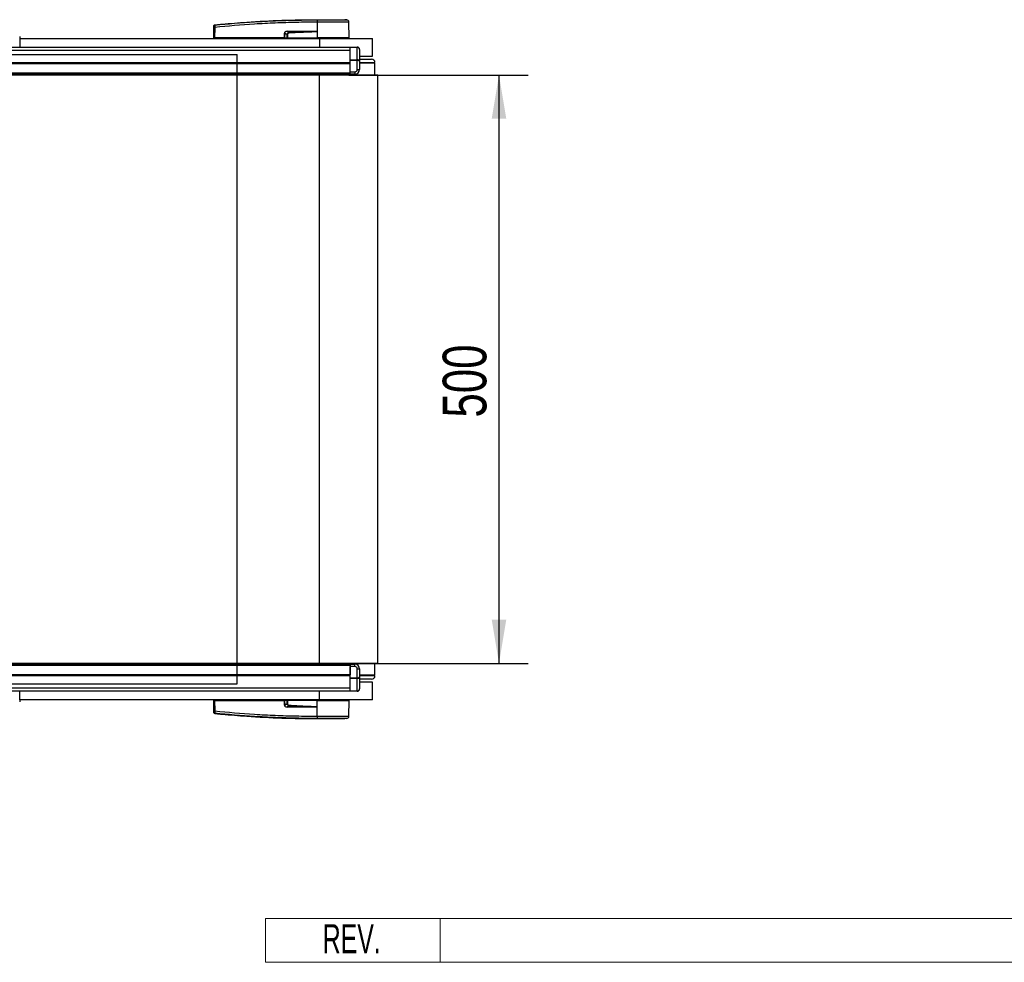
# Model space of a CAD drawing. Header units: millimetres. Extents: x 0 to 420, y 0 to 297.
# Tile 11 of 63: x 198 to 266, y 66 to 131. Entities that reach past the tile are written whole.
import ezdxf
from ezdxf.enums import TextEntityAlignment as Align

# ---------------------------------------------------------------- set-up
doc = ezdxf.new("R2010")
doc.units = ezdxf.units.MM
doc.layers.add('CARTIGLIO', color=140, linetype='Continuous')
doc.layers.add('QUOTE', color=174, linetype='Continuous')
doc.styles.add('SLDTEXTSTYLE0', font='TXT', dxfattribs={"width": 0.6382978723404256})
doc.styles.add('SLDTEXTSTYLE3', font='TXT', dxfattribs={"width": 0.75})
doc.dimstyles.new('SLDDIMSTYLE0', dxfattribs={"dimtxt": 3, "dimasz": 3, "dimexe": 0, "dimexo": 0.0625, "dimgap": 0.75, "dimtad": 1, "dimlfac": 12.3736130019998, "dimrnd": 1e-09, "dimzin": 12, "dimdsep": 46, "dimtxsty": 'SLDTEXTSTYLE3', "dimsah": 1, "dimcen": 0.09, "dimadec": 0, "dimazin": 3, "dimtfac": 1, "dimtdec": 3, "dimtofl": 0, "dimtmove": 0, "dimatfit": 3, "dimfxl": 0, "dimfrac": 2, "dimtolj": 1, "dimtzin": 12, "dimarcsym": 0})

# ---------------------------------------------------------------- blocks, each defined once
blk = doc.blocks.new('SW_NOTE_0_27')
at = {"layer": 'CARTIGLIO', "color": 0, "insert": (2.340425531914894, 2.578135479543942), "char_height": 2, "attachment_point": 2, "style": 'SLDTEXTSTYLE0'}
blk.add_mtext('REV.', dxfattribs=at)
blk = doc.blocks.new('Cartiglio ALUSIC')
at = {"color": 161, "linetype": 'Continuous', "lineweight": 18}
for p, q in [((113.971100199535, 150.9990413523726), (113.971100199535, 153.9990413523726)), ((113.971100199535, 153.9990413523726), (313.621100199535, 153.9990413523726)), ((125.971100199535, 153.9990413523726), (125.971100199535, 150.9990413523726)), ((113.971100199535, 150.9990413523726), (313.621100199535, 150.9990413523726))]:
    blk.add_line(p, q, dxfattribs=at)
at = {"layer": 'CARTIGLIO', "color": 140}
blk.add_blockref('SW_NOTE_0_27', (117.5683224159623, 151.0374199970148), dxfattribs=at)
at = {"layer": 'CARTIGLIO', "color": 140, "style": 'SLDTEXTSTYLE0', "width": 0.6382978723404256}
for tag, height, p in [('AUTOATTR1', 3.5, (223.449403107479, 133.7003798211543)), ('AUTOATTR2', 3.5, (221.9290871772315, 127.4217635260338)), ('AUTOATTR11', 3.5, (223.1430107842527, 121.4105734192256)), ('AUTOATTR8', 4, (219.2444208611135, 110.0025032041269)), ('AUTOATTR9', 4, (218.1221976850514, 100.4234402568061)), ('AUTOATTR0', 4, (249.0325362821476, 100.3118048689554))]:
    blk.add_attdef(tag, text='', height=height, dxfattribs=at).set_placement(p, align=Align.TOP_CENTER)
at = {"layer": 'CARTIGLIO', "color": 140}
for tag in ['AUTOATTR13', 'AUTOATTR12', 'AUTOATTR10', 'AUTOATTR7', 'AUTOATTR6', 'AUTOATTR5', 'AUTOATTR4', 'AUTOATTR3']:
    blk.add_attdef(tag, (0, 0), '', height=4, dxfattribs=at)
blk = doc.blocks.new('_D_1')
at = {"layer": 'QUOTE'}
for p, q in [((220.9096273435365, 127.1125711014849), (233.2291872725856, 127.1125711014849)), ((231.2291872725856, 127.1125711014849), (231.2291872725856, 86.70400167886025)), ((220.9096273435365, 86.70400167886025), (233.2291872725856, 86.70400167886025))]:
    blk.add_line(p, q, dxfattribs=at)
for points in [[(231.2291872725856, 127.1125711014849), (230.7291872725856, 124.1125711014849), (231.7291872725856, 124.1125711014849)], [(231.2291872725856, 86.70400167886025), (231.7291872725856, 89.70400167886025), (230.7291872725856, 89.70400167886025)]]:
    blk.add_solid(points, dxfattribs=at)
at = {"layer": 'QUOTE', "insert": (227.3619839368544, 103.5832864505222), "char_height": 3, "attachment_point": 1, "rotation": 90.00000000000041, "style": 'SLDTEXTSTYLE3'}
blk.add_mtext('500', dxfattribs=at)

msp = doc.modelspace()

# ---------------------------------------------------------------- linework, layer by layer
at = {"color": 7, "linetype": 'Continuous', "lineweight": 25}
for p, q in [((218.7406923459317, 130.7405934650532), (218.7275807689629, 130.7405915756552)), ((218.7406923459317, 130.7405934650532), (218.7398987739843, 129.6583109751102)), ((218.7408172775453, 130.9109766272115), (218.7409254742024, 130.9109766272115)), ((220.7757415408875, 130.8998586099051), (220.6351680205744, 130.9109766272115)), ((220.9297031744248, 129.6583109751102), (220.9202586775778, 130.7405431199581)), ((211.6364374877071, 129.6583109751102), (211.6427526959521, 130.381962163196)), ((211.7019718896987, 130.381962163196), (211.6956566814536, 129.6583109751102)), ((211.7017863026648, 130.5531934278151), (211.7017337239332, 130.5531880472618)), ((216.4894111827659, 129.6583109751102), (216.4906880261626, 129.9845498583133)), ((216.5057942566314, 129.9845498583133), (216.5045174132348, 129.6583109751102)), ((216.6762838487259, 129.895920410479), (216.5057942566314, 129.9845498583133)), ((216.6670764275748, 130.0959123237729), (216.8091586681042, 130.0220505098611)), ((218.563647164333, 130.0959123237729), (216.6670764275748, 130.0959123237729)), ((216.668110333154, 130.1168026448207), (218.5646810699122, 130.1168026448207)), ((218.7356001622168, 130.1070793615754), (218.7356392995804, 130.1025946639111)), ((218.7356392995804, 130.1025946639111), (218.7395165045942, 129.6583109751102)), ((198.3012569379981, 129.7593323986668), (198.3012569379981, 129.6179024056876)), ((198.301256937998, 129.6179024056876), (198.301256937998, 129.0287724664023)), ((198.301256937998, 129.6179024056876), (218.9096273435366, 129.6179024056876)), ((201.4110430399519, 129.6199228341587), (201.4110430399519, 129.6179024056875)), ((202.0567254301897, 129.6179024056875), (202.0567254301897, 129.6199228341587)), ((211.6364374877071, 129.6583109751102), (211.6956566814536, 129.6583109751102)), ((211.6757880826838, 129.6583109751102), (211.6764934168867, 129.6179024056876)), ((216.4894111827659, 129.6583109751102), (211.6956566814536, 129.6583109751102)), ((211.6986399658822, 129.6583109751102), (211.6986992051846, 129.6179024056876)), ((216.5045174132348, 129.6583109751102), (216.4894111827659, 129.6583109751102)), ((216.4925889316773, 129.6583109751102), (216.492648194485, 129.6179024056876)), ((216.5045174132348, 129.6583109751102), (216.6846975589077, 129.6583109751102)), ((216.5324336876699, 129.6583109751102), (216.5329324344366, 129.6179024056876)), ((216.6908835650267, 129.6583109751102), (218.7395165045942, 129.6583109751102)), ((216.7035594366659, 129.6583109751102), (216.7038515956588, 129.6179024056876)), ((218.7398987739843, 129.6583109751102), (218.7395165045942, 129.6583109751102)), ((220.9297031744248, 129.6583109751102), (218.7398987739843, 129.6583109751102)), ((218.7415483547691, 129.6583109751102), (218.7415783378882, 129.6179024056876)), ((218.9096273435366, 129.6179024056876), (222.5463985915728, 129.6179024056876)), ((218.9096273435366, 129.6179024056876), (218.9096273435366, 129.0287724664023)), ((220.8896472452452, 129.6179024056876), (220.8903525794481, 129.6583109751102)), ((222.5463985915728, 128.4056453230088), (222.5463985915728, 129.6179024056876)), ((59.37659526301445, 128.8074520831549), (221.010872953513, 128.8074520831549)), ((190.839932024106, 129.0287724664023), (221.010872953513, 129.0287724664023)), ((221.010872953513, 129.0287724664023), (221.4957757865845, 129.0287724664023)), ((221.010872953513, 129.0051016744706), (221.010872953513, 129.0287724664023)), ((221.4957757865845, 129.0051016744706), (221.010872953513, 129.0051016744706)), ((221.010872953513, 128.1634547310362), (221.010872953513, 129.0051016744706)), ((221.4957757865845, 129.0287724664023), (221.4957757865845, 129.0051016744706)), ((221.4957757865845, 128.1634547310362), (221.4957757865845, 129.0051016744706)), ((221.657410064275, 128.8671381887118), (221.657410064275, 128.0728328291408)), ((59.37659526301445, 127.9781496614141), (221.010872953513, 127.978149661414)), ((59.37659526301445, 127.8973325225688), (221.010872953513, 127.8973325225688)), ((221.010872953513, 128.1634547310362), (221.4957757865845, 128.1634547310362)), ((221.010872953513, 128.1063083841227), (221.010872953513, 128.1634547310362)), ((221.4957757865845, 128.1063083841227), (221.010872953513, 128.1063083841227)), ((221.010872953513, 127.331612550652), (221.010872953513, 128.1063083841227)), ((221.010872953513, 127.2507954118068), (221.010872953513, 127.8973325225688)), ((221.4957757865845, 128.1634547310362), (221.4957757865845, 128.1063083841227)), ((221.4957757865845, 127.4932468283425), (221.4957757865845, 128.1063083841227)), ((221.657410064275, 128.4056453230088), (222.5463985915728, 128.4056453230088)), ((221.657410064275, 128.2036024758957), (222.4655814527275, 128.2036024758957)), ((221.657410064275, 128.0728328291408), (221.657410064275, 127.4932468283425)), ((221.657410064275, 127.96115105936), (222.7080328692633, 127.96115105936)), ((222.7080328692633, 127.9207424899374), (221.657410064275, 127.9207424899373)), ((222.2590382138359, 127.9207424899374), (222.2590382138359, 127.96115105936)), ((222.4134284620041, 127.9207424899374), (222.4134284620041, 127.96115105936)), ((222.4251728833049, 127.9207424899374), (222.4251728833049, 127.96115105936)), ((222.7111412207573, 127.1125711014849), (222.7080328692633, 127.9207424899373)), ((59.37659526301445, 127.2507954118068), (221.010872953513, 127.2507954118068)), ((221.010872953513, 127.331612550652), (221.334141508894, 127.331612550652)), ((221.010872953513, 127.1699782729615), (221.010872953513, 127.2507954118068)), ((221.334141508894, 127.331612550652), (221.334141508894, 127.1699782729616)), ((221.4957757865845, 127.4932468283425), (221.657410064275, 127.4932468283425)), ((218.9096273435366, 127.1125711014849), (57.27534965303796, 127.1125711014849)), ((59.37659526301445, 127.1699782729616), (221.010872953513, 127.1699782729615)), ((217.2932845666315, 127.1125711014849), (217.2932845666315, 127.1699782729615)), ((218.9096273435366, 86.70400167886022), (218.9096273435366, 127.1125711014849)), ((222.9100757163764, 127.1125711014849), (218.9096273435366, 127.1125711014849)), ((221.334141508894, 127.1699782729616), (221.010872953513, 127.1699782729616)), ((222.9100757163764, 86.70400167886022), (222.9100757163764, 127.1125711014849)), ((218.9096273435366, 86.70400167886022), (57.27534965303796, 86.70400167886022)), ((221.010872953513, 86.6465945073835), (59.37659526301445, 86.6465945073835)), ((217.2932845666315, 86.64659450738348), (217.2932845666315, 86.70400167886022)), ((222.9100757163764, 86.70400167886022), (218.9096273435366, 86.70400167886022)), ((221.010872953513, 86.6465945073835), (221.334141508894, 86.6465945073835)), ((221.010872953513, 86.6465945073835), (221.010872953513, 86.56577736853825)), ((221.334141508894, 86.484960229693), (221.334141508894, 86.6465945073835)), ((222.7080328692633, 85.8958302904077), (222.7111412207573, 86.70400167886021)), ((221.010872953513, 86.56577736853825), (59.37659526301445, 86.56577736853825)), ((221.010872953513, 85.91924025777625), (59.37659526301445, 85.91924025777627)), ((221.010872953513, 86.56577736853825), (221.010872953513, 85.91924025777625)), ((221.334141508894, 86.484960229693), (221.010872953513, 86.484960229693)), ((221.010872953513, 85.7102643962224), (221.010872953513, 86.484960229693)), ((221.4957757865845, 85.7102643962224), (221.4957757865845, 86.3233259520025)), ((221.4957757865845, 86.3233259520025), (221.657410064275, 86.3233259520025)), ((221.657410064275, 86.3233259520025), (221.657410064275, 85.74373995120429)), ((221.010872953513, 85.838423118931), (59.37659526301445, 85.83842311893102)), ((221.010872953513, 85.7102643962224), (221.4957757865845, 85.7102643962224)), ((221.010872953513, 85.65311804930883), (221.010872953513, 85.7102643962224)), ((221.4957757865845, 85.65311804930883), (221.010872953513, 85.65311804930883)), ((221.010872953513, 84.81147110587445), (221.010872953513, 85.65311804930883)), ((221.4957757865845, 85.7102643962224), (221.4957757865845, 85.65311804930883)), ((221.4957757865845, 84.81147110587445), (221.4957757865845, 85.65311804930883)), ((222.7080328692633, 85.89583029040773), (221.657410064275, 85.89583029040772)), ((222.7080328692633, 85.8554217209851), (221.657410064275, 85.8554217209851)), ((221.657410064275, 85.74373995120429), (221.657410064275, 84.94943459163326)), ((222.4655814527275, 85.61297030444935), (221.657410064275, 85.61297030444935)), ((222.5463985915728, 85.41092745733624), (221.657410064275, 85.41092745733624)), ((222.4251728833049, 85.85542172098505), (222.4251728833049, 85.89583029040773)), ((222.5463985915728, 84.1986703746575), (222.5463985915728, 85.41092745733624)), ((221.010872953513, 85.00912069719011), (59.37659526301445, 85.00912069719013)), ((221.010872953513, 84.78780031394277), (191.1776682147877, 84.78780031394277)), ((198.301256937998, 84.1986703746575), (198.301256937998, 84.78780031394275)), ((218.9096273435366, 84.1986703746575), (218.9096273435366, 84.78780031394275)), ((221.010872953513, 84.81147110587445), (221.4957757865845, 84.81147110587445)), ((221.010872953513, 84.78780031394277), (221.010872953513, 84.81147110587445)), ((221.4957757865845, 84.78780031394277), (221.010872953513, 84.78780031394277)), ((221.4957757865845, 84.81147110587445), (221.4957757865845, 84.78780031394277)), ((198.3012569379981, 84.19867037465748), (198.3012569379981, 84.05724038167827)), ((218.9096273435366, 84.1986703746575), (198.301256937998, 84.1986703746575)), ((201.4110430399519, 84.19867037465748), (201.4110430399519, 84.19664994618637)), ((202.0567254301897, 84.19664994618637), (202.0567254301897, 84.19867037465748)), ((211.6427526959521, 83.43461061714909), (211.6364374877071, 84.15826180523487)), ((211.6956566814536, 84.15826180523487), (211.6364374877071, 84.15826180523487)), ((211.6757880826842, 84.15826180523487), (211.6764934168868, 84.1986703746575)), ((211.6956566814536, 84.15826180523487), (211.7019718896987, 83.43461061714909)), ((211.6956566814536, 84.15826180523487), (216.4894111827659, 84.15826180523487)), ((211.698639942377, 84.15826180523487), (211.6986992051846, 84.1986703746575)), ((216.4906880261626, 83.83202292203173), (216.4894111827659, 84.15826180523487)), ((216.4894111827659, 84.15826180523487), (216.5045174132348, 84.15826180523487)), ((216.4925889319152, 84.15826180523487), (216.492648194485, 84.1986703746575)), ((216.5045174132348, 84.15826180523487), (216.5057942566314, 83.83202292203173)), ((216.6846975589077, 84.15826180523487), (216.5045174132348, 84.15826180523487)), ((216.5057942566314, 83.83202292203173), (216.676283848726, 83.92065236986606)), ((216.5324336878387, 84.15826180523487), (216.5329324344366, 84.1986703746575)), ((218.7395165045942, 84.15826180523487), (216.6908835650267, 84.15826180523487)), ((216.7035594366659, 84.15826180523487), (216.7038515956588, 84.1986703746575)), ((218.7356392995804, 83.71397811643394), (218.7395165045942, 84.15826180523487)), ((218.7395165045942, 84.15826180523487), (218.7398987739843, 84.15826180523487)), ((218.7406923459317, 83.0759793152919), (218.7398987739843, 84.15826180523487)), ((218.7398987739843, 84.15826180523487), (220.9297031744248, 84.15826180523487)), ((218.7415483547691, 84.15826180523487), (218.7415783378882, 84.1986703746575)), ((222.5463985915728, 84.1986703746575), (218.9096273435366, 84.1986703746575)), ((220.8903525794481, 84.15826180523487), (220.8896472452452, 84.1986703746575)), ((220.9202586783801, 83.07602975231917), (220.9297031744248, 84.15826180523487)), ((211.7017337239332, 83.26338473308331), (211.7017863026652, 83.26337935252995)), ((216.8091586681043, 83.79452227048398), (216.6670764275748, 83.72066045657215)), ((216.6670764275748, 83.72066045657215), (218.563647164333, 83.72066045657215)), ((218.5646810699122, 83.6997701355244), (216.668110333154, 83.6997701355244)), ((218.7356392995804, 83.71397811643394), (218.7356001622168, 83.70949341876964)), ((218.7275721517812, 83.07598120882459), (218.7406923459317, 83.0759793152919)), ((218.7408172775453, 82.9055961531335), (218.7409254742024, 82.9055961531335)), ((220.7757415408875, 82.91671417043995), (220.6351680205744, 82.9055961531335))]:
    msp.add_line(p, q, dxfattribs=at)
at = {"color": 7, "linetype": 'Continuous'}
for p, q in [((67.13504059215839, 128.5268710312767), (213.2524276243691, 128.5268710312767)), ((213.2524276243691, 85.28970174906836), (213.2524276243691, 128.5268710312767)), ((67.13504059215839, 85.28970174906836), (213.2524276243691, 85.28970174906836))]:
    msp.add_line(p, q, dxfattribs=at)
at = {"color": 7, "linetype": 'Continuous', "lineweight": 25, "flags": 128}
for points in [[(218.563647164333, 130.0959123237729), (218.6599626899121, 130.099655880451), (218.7356392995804, 130.1025946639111)], [(216.8108305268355, 83.82933947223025), (216.810578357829, 83.82406428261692), (216.810330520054, 83.81888575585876), (216.8100912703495, 83.81389283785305), (216.8098647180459, 83.80917128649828), (216.809654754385, 83.80480219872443), (216.8094649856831, 83.80086061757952), (216.8092986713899, 83.79741424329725), (216.8091586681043, 83.79452227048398)], [(218.7356392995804, 83.71397811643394), (218.6393236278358, 83.71771866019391), (218.563647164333, 83.72066045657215)]]:
    msp.add_lwpolyline(points, dxfattribs=at)
at = {"color": 7, "linetype": 'Continuous', "lineweight": 25}
for centre, radius, start, end in [((219.3346796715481, 130.7747357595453), 0.6080583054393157, 168.120167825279, 183.2190123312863), ((222.0183463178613, 130.5261531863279), 3.299935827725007, 173.3031905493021, 173.4966105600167), ((219.3478666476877, 130.7743279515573), 0.6081107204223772, 168.0817425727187, 183.1800729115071), ((220.7586304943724, 130.7391325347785), 0.1616343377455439, 0.5000112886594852, 83.92312765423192), ((211.6723622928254, 128.592754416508), 1.78945273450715, 89.05189875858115, 90.94810124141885), ((211.7080378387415, 130.4766993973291), 0.06445606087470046, 96.10419452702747, 179.3841406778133), ((216.498241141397, 132.0429582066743), 2.058422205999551, 269.7897600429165, 270.2102399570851), ((216.5006875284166, 130.114618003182), 0.1674370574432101, 353.5856582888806, 0.7475901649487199), ((160.9896128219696, 127.3242486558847), 55.88470124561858, 2.731258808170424, 2.766996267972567), ((218.3972582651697, 130.1146180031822), 0.1674370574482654, 353.5856582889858, 0.7475901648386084), ((221.4957757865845, 128.8671381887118), 0.1616342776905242, 0, 90), ((222.4655814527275, 127.96115105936), 0.2424514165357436, 0, 90), ((221.334141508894, 127.4932468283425), 0.1616342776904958, 270.0000000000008, 0), ((221.334141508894, 127.4932468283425), 0.32326855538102, 270.0000000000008, 0), ((221.334141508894, 86.3233259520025), 0.32326855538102, 0, 90), ((221.334141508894, 86.3233259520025), 0.1616342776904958, 0, 90), ((222.4655814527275, 85.8554217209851), 0.2424514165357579, 270.0000000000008, 0), ((221.4957757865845, 84.94943459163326), 0.1616342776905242, 270.0000000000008, 0), ((211.6723622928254, 85.22381836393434), 1.789452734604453, 269.0518987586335, 270.9481012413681), ((211.7080378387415, 83.33987338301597), 0.06445606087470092, 180.6158593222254, 263.895805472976), ((216.498241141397, 81.7736145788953), 2.058422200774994, 89.7897600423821, 90.21023995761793), ((216.5006875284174, 83.7019547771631), 0.1674370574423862, 359.2524098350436, 6.414341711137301), ((218.3972582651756, 83.7019547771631), 0.1674370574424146, 359.2524098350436, 6.414341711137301), ((219.3346746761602, 83.04186950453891), 0.6080600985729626, 176.7840624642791, 191.8829178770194), ((222.0183613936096, 83.29042134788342), 3.299951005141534, 186.5033888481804, 186.6968091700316), ((219.3478666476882, 83.04224482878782), 0.6081107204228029, 176.8199270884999, 191.9182574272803), ((220.7586304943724, 83.07744024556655), 0.1616343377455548, 276.0768723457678, 359.4999887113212)]:
    msp.add_arc(centre, radius, start, end, dxfattribs=at)
for centre, major_axis, ratio, start_param, end_param in [((216.7774560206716, 129.9021757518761), (0.2747942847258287, -0.1351576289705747), 0.6067254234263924, 2.252005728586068, 3.428892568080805), ((216.7754189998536, 129.9023873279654), (0.2599781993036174, -0.1286799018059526), 0.5569608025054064, 2.253218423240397, 3.430105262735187), ((216.8761368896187, 129.8500288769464), (0.1851719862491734, -0.09851995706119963), 0.7705822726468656, 2.301138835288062, 3.478025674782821), ((216.8761368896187, 129.8503815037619), (0.1616430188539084, -0.08543861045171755), 0.6630177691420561, 2.299050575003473, 3.475937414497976), ((221.4957757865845, 128.8671381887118), (0.1616342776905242, 0), 0.8535533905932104, 0, 1.570796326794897), ((221.4957757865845, 128.0728328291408), (0.1616342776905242, 0), 0.5606601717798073, 0, 1.570796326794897), ((221.4957757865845, 128.0728328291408), (0.1616342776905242, 0), 0.2071067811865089, 0, 1.570796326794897), ((221.4957757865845, 85.74373995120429), (0.1616342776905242, 0), 0.2071067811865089, 4.712388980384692, 6.283185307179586), ((221.4957757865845, 85.74373995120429), (0.1616342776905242, 0), 0.5606601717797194, 4.712388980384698, 6.283185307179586), ((221.4957757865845, 84.94943459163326), (0.1616342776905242, 0), 0.8535533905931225, 4.712388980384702, 6.283185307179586), ((216.8761368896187, 83.96654390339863), (0.1851719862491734, 0.09851995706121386), 0.7705822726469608, 2.805159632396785, 3.982046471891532), ((216.8761368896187, 83.96619127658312), (0.1616430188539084, 0.08543861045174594), 0.6630177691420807, 2.807247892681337, 3.984134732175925), ((216.7774560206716, 83.91439702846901), (0.2747942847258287, 0.1351576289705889), 0.6067254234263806, 2.854292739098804, 4.031179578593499), ((216.7754189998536, 83.9141854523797), (0.2599781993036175, 0.128679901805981), 0.5569608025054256, 2.853080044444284, 4.029966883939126)]:
    msp.add_ellipse(centre, major_axis=major_axis, ratio=ratio, start_param=start_param, end_param=end_param, dxfattribs=at)
for points, knots in [([(211.7011837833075, 130.5407900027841), (212.6112648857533, 130.6238444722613), (213.998338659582, 130.7504295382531), (215.8673980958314, 130.8435315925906), (217.3037932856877, 130.8928716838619), (218.2598810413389, 130.8928304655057), (218.7396434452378, 130.8999104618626), (218.7396450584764, 130.8999104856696)], [0, 0, 0, 0, 0.3887669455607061, 0.592527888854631, 0.7962893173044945, 0.9999993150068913, 1, 1, 1, 1]), ([(211.7017863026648, 130.5531934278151), (211.7289366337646, 130.555950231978), (211.8964821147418, 130.5729625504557), (212.631599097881, 130.6447123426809), (214.1419907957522, 130.76809630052), (216.3211332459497, 130.8866724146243), (217.9339272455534, 130.9028719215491), (218.7408172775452, 130.9109766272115)], [0, 0, 0, 0, 0.01170126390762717, 0.07220883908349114, 0.3141935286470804, 0.6568871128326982, 1, 1, 1, 1]), ([(218.7275807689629, 130.7405915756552), (218.2499309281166, 130.7376146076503), (217.2946307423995, 130.731660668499), (215.8621202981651, 130.6848956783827), (213.9960727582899, 130.5911200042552), (212.6110313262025, 130.4648429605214), (211.7019718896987, 130.381962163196)], [0, 0, 0, 0, 0.2036202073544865, 0.4072406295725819, 0.6109477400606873, 1, 1, 1, 1]), ([(218.7396450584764, 130.8999104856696), (218.7396466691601, 130.8999104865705), (218.7440535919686, 130.8999129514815), (218.7484600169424, 130.8999127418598), (218.7528648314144, 130.8999125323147)], [0, 0, 0, 0, 0.0003654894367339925, 1, 1, 1, 1]), ([(220.9202586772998, 130.7405430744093), (220.914891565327, 130.7405625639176), (220.9040016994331, 130.7406021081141), (220.8163458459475, 130.7406146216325), (220.6776378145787, 130.7405213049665), (220.4891401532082, 130.740573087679), (220.2541806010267, 130.7406048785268), (219.9832725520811, 130.7404844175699), (219.6792864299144, 130.7406167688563), (219.3661488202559, 130.7405648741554), (219.0490733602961, 130.7405505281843), (218.8442853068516, 130.7405790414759), (218.7406923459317, 130.7405934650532)], [0, 0, 0, 0, 0.1004650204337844, 0.2038434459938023, 0.3043094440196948, 0.4076889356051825, 0.5081552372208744, 0.611534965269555, 0.7120023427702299, 0.8153832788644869, 0.906610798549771, 1, 1, 1, 1]), ([(218.7409254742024, 130.9109766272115), (218.860912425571, 130.9109766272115), (219.1012501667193, 130.9109766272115), (219.4552706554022, 130.9109766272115), (219.7843545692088, 130.9109766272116), (220.0769757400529, 130.9109766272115), (220.3179900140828, 130.9109766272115), (220.4978101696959, 130.9109766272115), (220.6140102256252, 130.9109766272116), (220.6281208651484, 130.9109766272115), (220.6351680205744, 130.9109766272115)], [0, 0, 0, 0, 0.124880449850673, 0.2501395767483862, 0.3746493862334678, 0.4998124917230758, 0.6247642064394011, 0.7495577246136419, 0.8749237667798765, 1, 1, 1, 1]), ([(218.7528648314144, 130.8999125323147), (218.8478753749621, 130.8998959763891), (219.0378962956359, 130.8998628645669), (219.3308122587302, 130.8998928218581), (219.6223811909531, 130.899890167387), (219.9036758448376, 130.899817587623), (220.1561403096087, 130.899892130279), (220.3738815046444, 130.8998920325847), (220.5494877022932, 130.8998657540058), (220.678413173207, 130.8999458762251), (220.7600737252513, 130.8998434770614), (220.7705189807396, 130.8998535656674), (220.7757415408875, 130.8998586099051)], [0, 0, 0, 0, 0.09230361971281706, 0.1846070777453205, 0.2865384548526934, 0.3884687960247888, 0.4903980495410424, 0.5923288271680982, 0.6942470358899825, 0.79616635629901, 0.8980844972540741, 1, 1, 1, 1]), ([(211.6427526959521, 130.381962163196), (211.6427863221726, 130.3858153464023), (211.6429139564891, 130.400440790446), (211.6431308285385, 130.4252918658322), (211.6433615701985, 130.4517322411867), (211.6435302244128, 130.4710580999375), (211.6435670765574, 130.4752809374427), (211.6435855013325, 130.4773922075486)], [0, 0, 0, 0, 0.08210773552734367, 0.3116545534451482, 0.5407071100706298, 0.7703697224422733, 1, 1, 1, 1]), ([(211.6435855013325, 130.4773922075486), (211.6436261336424, 130.4820482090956), (211.6436812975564, 130.4883693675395), (211.6436886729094, 130.4892144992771), (211.6436906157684, 130.4894371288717)], [0, 0, 0, 0, 0.7365740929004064, 1, 1, 1, 1]), ([(211.6436906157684, 130.4894371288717), (211.6437824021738, 130.4916784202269), (211.6441756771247, 130.5012816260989), (211.6491545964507, 130.51783666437), (211.6621341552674, 130.5357576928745), (211.6802594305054, 130.5488263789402), (211.6945756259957, 130.5517341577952), (211.7017337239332, 130.5531880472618)], [0, 0, 0, 0, 0.07160669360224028, 0.3068114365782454, 0.5378745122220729, 0.7689372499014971, 1, 1, 1, 1]), ([(211.7011837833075, 130.5407900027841), (211.7007233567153, 130.5372247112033), (211.6998020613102, 130.5300907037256), (211.6994441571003, 130.4978916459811), (211.6999222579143, 130.453943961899), (211.7009421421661, 130.4126562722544), (211.7017573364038, 130.3883574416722), (211.7019718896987, 130.381962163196)], [0, 0, 0, 0, 0.2296881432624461, 0.4595968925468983, 0.6887793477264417, 0.9180889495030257, 1, 1, 1, 1]), ([(211.7017337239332, 130.5531880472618), (211.7016904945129, 130.5529558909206), (211.7015266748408, 130.552076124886), (211.701329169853, 130.5455753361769), (211.7011837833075, 130.5407900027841)], [0, 0, 0, 0, 0.2638841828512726, 0.9999999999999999, 0.9999999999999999, 0.9999999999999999, 0.9999999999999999]), ([(216.6762838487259, 129.895920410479), (216.6810213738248, 129.8959360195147), (216.6894812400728, 129.8959638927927), (216.7001581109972, 129.8959336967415), (216.7048559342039, 129.895920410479)], [0, 0, 0, 0, 0.5600000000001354, 1, 1, 1, 1]), ([(216.6846975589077, 129.6583109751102), (216.6820992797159, 129.702629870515), (216.6774643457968, 129.7816880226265), (216.6766442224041, 129.8610483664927), (216.6762838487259, 129.895920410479)], [0, 0, 0, 0, 0.5605860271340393, 1, 1, 1, 1]), ([(216.7048559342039, 129.895920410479), (216.703613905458, 129.8515311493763), (216.7013935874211, 129.7721784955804), (216.694098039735, 129.6931371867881), (216.6908835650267, 129.6583109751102)], [0, 0, 0, 0, 0.5593922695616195, 1, 1, 1, 1]), ([(216.8091586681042, 130.0220505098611), (217.1366238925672, 130.0368472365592), (217.7214102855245, 130.0632711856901), (218.3062864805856, 130.0859382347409), (218.563647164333, 130.0959123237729)], [0, 0, 0, 0, 0.559974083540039, 1, 1, 1, 1]), ([(218.7356392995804, 130.1025946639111), (218.3764696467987, 130.0786125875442), (217.7351261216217, 130.0357895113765), (217.0932421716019, 130.0020692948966), (216.8108305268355, 129.9872333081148)], [0, 0, 0, 0, 0.5600269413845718, 1, 1, 1, 1]), ([(218.5646810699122, 130.1168026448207), (218.581196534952, 130.1166428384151), (218.6301164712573, 130.1161694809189), (218.6876516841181, 130.1163365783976), (218.7275608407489, 130.1086314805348), (218.7356001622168, 130.1070793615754)], [0, 0, 0, 0, 0.2892673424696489, 0.8568296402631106, 1, 1, 1, 1]), ([(216.6846975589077, 129.6583109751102), (216.6852522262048, 129.6583109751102), (216.6865515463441, 129.6583109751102), (216.6887566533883, 129.6583109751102), (216.690309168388, 129.6583109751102), (216.6908835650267, 129.6583109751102)], [0, 0, 0, 0, 0.3193956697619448, 0.748191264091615, 0.9999999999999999, 0.9999999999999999, 0.9999999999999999, 0.9999999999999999]), ([(216.676283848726, 83.92065236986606), (216.6768881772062, 83.96504163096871), (216.6779685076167, 84.04439428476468), (216.6826394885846, 84.123435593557), (216.6846975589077, 84.15826180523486)], [0, 0, 0, 0, 0.5593922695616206, 1, 1, 1, 1]), ([(216.7048559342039, 83.92065236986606), (216.6988536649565, 83.92063676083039), (216.6881353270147, 83.92060888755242), (216.6799051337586, 83.92063908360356), (216.676283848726, 83.92065236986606)], [0, 0, 0, 0, 0.5599999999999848, 1, 1, 1, 1]), ([(216.6908835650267, 84.15826180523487), (216.6901542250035, 84.15826180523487), (216.6884457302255, 84.15826180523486), (216.6862927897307, 84.15826180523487), (216.685128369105, 84.15826180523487), (216.6846975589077, 84.15826180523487)], [0, 0, 0, 0, 0.319395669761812, 0.7481912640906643, 1, 1, 1, 1]), ([(216.6908835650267, 84.15826180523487), (216.6949448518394, 84.11394290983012), (216.7021895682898, 84.03488475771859), (216.7040419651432, 83.95552441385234), (216.7048559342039, 83.92065236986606)], [0, 0, 0, 0, 0.5605860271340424, 1, 1, 1, 1]), ([(211.6435855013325, 83.33918057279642), (211.6435812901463, 83.3396631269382), (211.6435646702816, 83.34156757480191), (211.6434795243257, 83.35132433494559), (211.6432906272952, 83.37296979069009), (211.6430383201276, 83.40188132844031), (211.6428478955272, 83.42370182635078), (211.6427526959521, 83.43461061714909)], [0, 0, 0, 0, 0.07774703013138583, 0.306836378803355, 0.5369565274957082, 0.7685092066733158, 1, 1, 1, 1]), ([(211.6436906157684, 83.3271356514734), (211.6436886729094, 83.32735828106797), (211.6436812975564, 83.32820341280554), (211.6436261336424, 83.33452457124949), (211.6435855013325, 83.33918057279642)], [0, 0, 0, 0, 0.2634259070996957, 1, 1, 1, 1]), ([(211.7017337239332, 83.2633847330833), (211.6945756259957, 83.26483862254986), (211.6802594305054, 83.26774640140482), (211.6621341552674, 83.28081508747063), (211.6491545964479, 83.29873611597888), (211.6441756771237, 83.31529115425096), (211.6437824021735, 83.32489436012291), (211.6436906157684, 83.3271356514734)], [0, 0, 0, 0, 0.2310627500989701, 0.46212548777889, 0.6931885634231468, 0.9283933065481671, 1, 1, 1, 1]), ([(211.7019718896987, 83.43461061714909), (211.7014011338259, 83.41649675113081), (211.7002584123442, 83.38023062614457), (211.6995078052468, 83.33220146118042), (211.6996034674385, 83.2961736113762), (211.7003441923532, 83.27984670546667), (211.7010141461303, 83.27660388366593), (211.7011837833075, 83.27578277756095)], [0, 0, 0, 0, 0.2310896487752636, 0.4626690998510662, 0.693031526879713, 0.9222733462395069, 1, 1, 1, 1]), ([(218.7396450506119, 82.91666236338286), (218.7396434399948, 82.91666236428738), (218.2608998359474, 82.91693123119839), (217.3033213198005, 82.92685639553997), (215.8675213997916, 82.97221684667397), (213.9982737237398, 83.06657736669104), (212.611239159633, 83.19290029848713), (211.7011837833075, 83.27578277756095)], [0, 0, 0, 0, 6.853353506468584e-07, 0.2037106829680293, 0.4074721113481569, 0.6112330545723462, 1, 1, 1, 1]), ([(211.7011837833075, 83.27578277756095), (211.701329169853, 83.27099744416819), (211.7015266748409, 83.26449665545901), (211.7016904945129, 83.26361688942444), (211.7017337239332, 83.26338473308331)], [0, 0, 0, 0, 0.7361158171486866, 1, 1, 1, 1]), ([(211.7017863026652, 83.26337935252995), (211.7289366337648, 83.260622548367), (211.8964821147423, 83.24361022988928), (212.6315990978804, 83.17186043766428), (214.1419907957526, 83.04847647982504), (216.3211332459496, 82.92990036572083), (217.9339272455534, 82.91370085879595), (218.7408172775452, 82.90559615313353)], [0, 0, 0, 0, 0.01170126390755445, 0.07220883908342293, 0.3141935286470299, 0.6568871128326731, 1, 1, 1, 1]), ([(211.7019718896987, 83.43461061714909), (212.6110313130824, 83.35172961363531), (213.9958690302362, 83.22547082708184), (215.8619158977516, 83.13168550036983), (217.2944233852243, 83.08491372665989), (218.2499251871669, 83.07895828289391), (218.7275721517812, 83.07598120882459)], [0, 0, 0, 0, 0.3890527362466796, 0.5926729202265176, 0.7963807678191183, 1, 1, 1, 1]), ([(218.563647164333, 83.72066045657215), (218.2360997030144, 83.7333689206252), (217.6512198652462, 83.75606158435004), (217.0664449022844, 83.78277086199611), (216.8091586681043, 83.79452227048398)], [0, 0, 0, 0, 0.5600252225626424, 1, 1, 1, 1]), ([(216.8108305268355, 83.82933947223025), (217.1702472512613, 83.81006475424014), (217.8120940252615, 83.77564394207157), (218.453432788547, 83.73282126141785), (218.7356392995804, 83.71397811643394)], [0, 0, 0, 0, 0.5599727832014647, 0.9999999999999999, 0.9999999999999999, 0.9999999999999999, 0.9999999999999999]), ([(218.7356001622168, 83.70949341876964), (218.7345076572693, 83.709174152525), (218.7317073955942, 83.70835582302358), (218.7262723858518, 83.70724111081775), (218.7180815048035, 83.70591750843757), (218.7058631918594, 83.70447452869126), (218.6876517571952, 83.70292593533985), (218.6604964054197, 83.701401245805), (218.6185654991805, 83.70003388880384), (218.5852170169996, 83.69987065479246), (218.5646810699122, 83.6997701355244)], [0, 0, 0, 0, 0.01990339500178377, 0.05101552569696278, 0.09695622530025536, 0.1650387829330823, 0.2661759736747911, 0.4166535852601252, 0.6407761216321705, 1, 1, 1, 1]), ([(218.7528648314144, 82.91666024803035), (218.7484645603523, 82.91662871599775), (218.7440626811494, 82.9165971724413), (218.7396466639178, 82.9166623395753), (218.7396450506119, 82.91666236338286)], [0, 0, 0, 0, 0.9996346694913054, 1, 1, 1, 1]), ([(218.7406923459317, 83.0759793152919), (218.8418717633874, 83.07599322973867), (219.0466280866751, 83.07602138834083), (219.360661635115, 83.07600930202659), (219.6762138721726, 83.07595387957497), (219.977810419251, 83.07608805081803), (220.251698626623, 83.07597060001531), (220.4851149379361, 83.07599766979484), (220.6760255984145, 83.07605291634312), (220.8141846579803, 83.07595842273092), (220.9034104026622, 83.07597203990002), (220.9145893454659, 83.07601030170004), (220.9202586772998, 83.07602970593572)], [0, 0, 0, 0, 0.09123037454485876, 0.1846224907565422, 0.2850930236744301, 0.3884771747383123, 0.4889465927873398, 0.592329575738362, 0.6927986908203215, 0.796181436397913, 0.896634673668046, 1, 1, 1, 1]), ([(218.7409254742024, 82.9055961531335), (218.8609124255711, 82.9055961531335), (219.1012501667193, 82.9055961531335), (219.4552706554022, 82.9055961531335), (219.7843545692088, 82.9055961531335), (220.0769757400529, 82.9055961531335), (220.3179900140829, 82.90559615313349), (220.4978101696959, 82.9055961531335), (220.6140102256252, 82.9055961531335), (220.6281208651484, 82.9055961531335), (220.6351680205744, 82.9055961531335)], [0, 0, 0, 0, 0.1248804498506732, 0.2501395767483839, 0.3746493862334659, 0.4998124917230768, 0.6247642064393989, 0.7495577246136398, 0.8749237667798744, 1, 1, 1, 1]), ([(220.7757415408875, 82.91671417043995), (220.7705189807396, 82.91671921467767), (220.7600737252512, 82.91672930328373), (220.678413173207, 82.91662690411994), (220.5494877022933, 82.91670702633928), (220.3738815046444, 82.9166807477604), (220.1561403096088, 82.91668065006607), (219.9036758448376, 82.91675519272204), (219.6223811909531, 82.91668261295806), (219.3308122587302, 82.91667995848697), (219.0378962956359, 82.91670991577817), (218.8478753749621, 82.91667680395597), (218.7528648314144, 82.91666024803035)], [0, 0, 0, 0, 0.1019155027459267, 0.2038336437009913, 0.3057529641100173, 0.4076711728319, 0.5096019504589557, 0.6115312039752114, 0.7134615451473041, 0.8153929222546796, 0.907696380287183, 1, 1, 1, 1])]:
    msp.add_open_spline(points, degree=3, knots=knots, dxfattribs=at)

# ---------------------------------------------------------------- block references
at = {"layer": 'CARTIGLIO'}
msp.add_blockref('Cartiglio ALUSIC', (101.206296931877, -84.82804008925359), dxfattribs=at)

# ---------------------------------------------------------------- dimensions: what is measured, and where the dimension line sits
at = {"layer": 'QUOTE'}
dim = msp.add_linear_dim(base=(228.8479372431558, 86.70400167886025), p1=(218.9096273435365, 127.1125711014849), p2=(218.9096273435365, 86.70400167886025), angle=90.0000000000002, dimstyle='SLDDIMSTYLE0', dxfattribs=at)
dim.commit()
dim.dimension.update_dxf_attribs({"geometry": '_D_1', "text_midpoint": (228.8479372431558, 106.9082863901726), "dimtype": 160})

doc.saveas('drawing.dxf')
